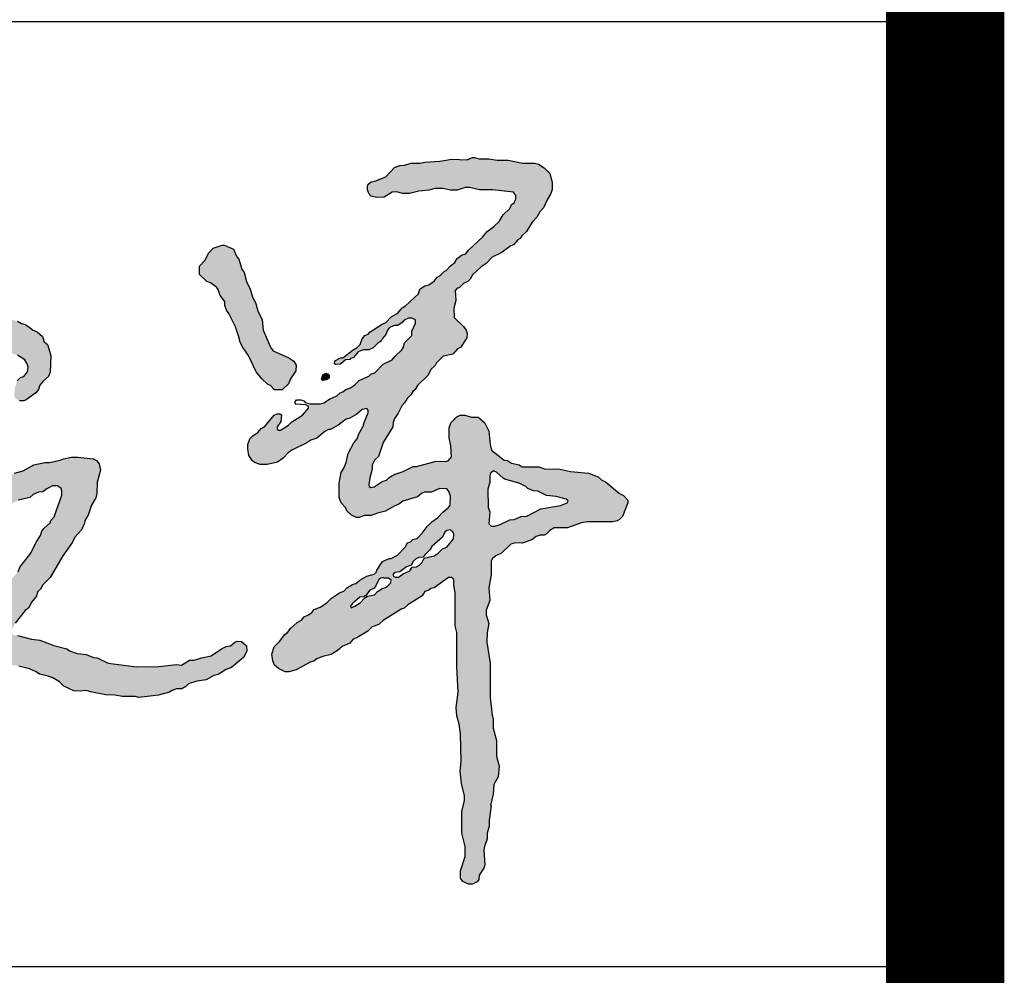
# Model space of a CAD drawing. Extents: x 427948 to 764348, y 274849 to 601549.
# Tile 115 of 212: x 678465 to 679298, y 464442 to 465251. Entities that reach past the tile are written whole.
import ezdxf

# ---------------------------------------------------------------- set-up
doc = ezdxf.new("R2010")
doc.units = 0
doc.header["$LTSCALE"] = 1000
doc.header["$MEASUREMENT"] = 0
doc.layers.get('0').update_dxf_attribs({"linetype": 'CONTINUOUS'})
doc.layers.add('PUB_TITLE', color=4, linetype='CONTINUOUS')

# ---------------------------------------------------------------- blocks, each defined once
blk = doc.blocks.new('谭文军')
at = {"linetype": 'Continuous'}
h = blk.add_hatch(color=256, dxfattribs=at)
h.paths.add_polyline_path([(2707.3, 2346), (2707.3, 2339), (2699.3, 2322), (2699.3, 2313), (2684.3, 2298), (2680.9, 2285.4), (2664.3, 2270), (2658.3, 2262), (2639.3, 2253), (2622.3, 2235), (2613.3, 2232), (2609.3, 2228), (2589.3, 2219), (2580.3, 2210), (2569.3, 2203), (2561.3, 2200), (2555.3, 2195), (2549.3, 2193), (2542.3, 2187), (2527.3, 2180), (2512.3, 2170), (2483.3, 2170), (2483.3, 2161), (2470.3, 2146), (2448.3, 2132), (2441.3, 2125), (2421.2, 2113.1), (2415.2, 2119.1), (2425.3, 2133), (2426.3, 2147), (2423.3, 2149), (2417.3, 2149), (2411.3, 2146), (2391.3, 2122), (2384.3, 2118), (2377.3, 2110), (2366.3, 2103), (2360.3, 2097), (2356.3, 2085), (2356.3, 2076), (2358.3, 2062), (2365.3, 2051), (2370.3, 2047), (2382.3, 2043), (2396.3, 2043), (2418.3, 2048), (2430.3, 2056), (2443.8, 2070.8), (2479.3, 2088), (2488.3, 2094), (2500.3, 2098), (2517.3, 2112), (2525.3, 2116), (2529.3, 2116), (2545.3, 2125), (2562.3, 2138), (2569.3, 2140), (2584.3, 2148), (2595.3, 2158), (2608.3, 2160.6), (2608.3, 2151), (2599.3, 2131), (2597.3, 2123), (2588.3, 2107), (2585.3, 2097), (2578.3, 2088), (2566.3, 2066), (2562.3, 2047), (2557.3, 2035), (2551.3, 2026), (2547.3, 2004), (2547.3, 1974), (2551.3, 1963), (2560.3, 1953), (2563.3, 1946), (2573.3, 1937), (2583.3, 1932), (2589.3, 1932), (2599.3, 1936), (2614.3, 1936), (2627.3, 1941), (2644.3, 1945), (2662.3, 1956), (2672.3, 1960), (2680.3, 1966), (2711.3, 1975), (2722.8, 1985), (2740.3, 1985), (2757.3, 1993), (2774.9, 1991.8), (2780.3, 1977), (2779.2, 1955.4), (2764.3, 1943), (2753.3, 1931), (2741.3, 1923), (2731.3, 1913), (2721.3, 1899), (2710.3, 1888), (2701.3, 1886), (2696.3, 1881), (2690.3, 1879), (2685.3, 1870), (2669.3, 1853), (2656.3, 1846), (2652.3, 1846), (2638.3, 1840), (2626.3, 1822), (2624.4, 1814.1), (2605.3, 1809), (2590.3, 1801), (2582.3, 1794), (2575.3, 1792), (2563.3, 1785), (2557.3, 1778), (2548.3, 1774), (2531.3, 1763), (2521.3, 1753), (2507.3, 1744), (2495.3, 1739), (2487.8, 1730), (2474.3, 1724), (2468.3, 1717), (2459.3, 1712), (2446.3, 1700), (2439.3, 1691), (2433.3, 1687), (2422.3, 1672), (2411.3, 1661), (2406.3, 1646), (2408.3, 1632), (2412.3, 1623), (2420.3, 1616), (2434.3, 1609), (2442.3, 1609), (2457.3, 1613), (2486.3, 1629), (2494.3, 1631), (2500.3, 1636), (2513.3, 1641), (2530.3, 1645), (2543.3, 1653), (2553.3, 1662), (2569.3, 1669), (2576.3, 1677), (2584.3, 1680), (2607.3, 1694), (2616.3, 1703), (2630.3, 1708), (2639.3, 1716), (2678.3, 1741), (2683.3, 1742), (2691.3, 1749), (2721.3, 1768), (2726.3, 1777), (2735.3, 1780), (2739.3, 1783), (2746.3, 1785), (2779.5, 1808.2), (2787.3, 1802), (2787.3, 1790), (2790.3, 1774), (2790.3, 1705), (2793.3, 1691), (2793.3, 1620), (2796.3, 1566), (2792.3, 1534), (2793.3, 1517), (2798.3, 1499), (2801.3, 1479), (2802.3, 1421), (2800.3, 1401), (2803.3, 1375), (2810.5, 1344), (2804.3, 1317), (2804.3, 1271), (2811.3, 1243), (2811.3, 1222), (2801.3, 1192), (2801.3, 1177), (2806.3, 1170), (2818.3, 1164), (2826.3, 1164), (2836.3, 1169), (2839.3, 1174), (2840.3, 1183), (2850.3, 1198), (2852.3, 1205), (2850.1, 1239.7), (2857.3, 1259), (2857.3, 1271), (2861.3, 1286), (2861.3, 1298), (2865.3, 1328), (2864.3, 1329), (2869.3, 1353), (2871.3, 1373), (2880.3, 1389), (2882.3, 1411), (2876.3, 1432), (2876.3, 1465), (2869.3, 1491), (2869.3, 1511), (2867.3, 1518), (2863.3, 1555), (2863.3, 1627), (2856.3, 1671), (2857.3, 1691), (2860.3, 1710), (2853.8, 1733.6), (2862.3, 1758), (2860.3, 1785), (2865.3, 1812), (2865.3, 1843.4), (2875.3, 1852), (2887.3, 1857), (2906.3, 1876), (2916.3, 1879), (2930.3, 1878), (2950.3, 1885), (2963.2, 1895), (2976.3, 1895), (2980.3, 1897), (2988.3, 1905), (2997.3, 1910), (3025.3, 1910), (3054.3, 1921), (3067.3, 1923), (3120.3, 1923), (3129.3, 1925), (3134.3, 1928), (3140.3, 1934), (3151.3, 1963), (3151.3, 1968), (3142.3, 1978), (3134.3, 1982), (3104.3, 2007), (3097.3, 2010), (3089.3, 2017), (3069.3, 2025), (3031.3, 2028), (3006.3, 2034), (2979.3, 2033), (2965.3, 2038), (2930.3, 2038), (2924.3, 2042), (2908.3, 2046), (2899.3, 2051), (2892.3, 2052), (2866.3, 2073), (2863.3, 2085), (2860.3, 2113), (2851.3, 2131), (2838.3, 2142), (2824.3, 2142), (2810.3, 2146), (2800.3, 2146), (2793.3, 2143), (2781.3, 2130), (2777.3, 2120), (2777.3, 2099), (2781.3, 2082), (2782.3, 2059), (2774.7, 2048.8), (2750.3, 2050), (2709.3, 2039), (2702.3, 2039), (2681.3, 2028), (2662.3, 2022), (2652.3, 2016), (2646.3, 2010), (2637.3, 2007), (2616, 1993.2), (2609.1, 1997.9), (2611.3, 2015), (2616.3, 2033), (2616.3, 2042), (2622.3, 2053), (2629.3, 2060), (2639.3, 2089), (2659.3, 2122), (2660.8, 2135.4), (2670.3, 2149), (2678.3, 2166), (2684.3, 2172), (2689.3, 2181), (2697.3, 2189), (2701.3, 2196), (2706.3, 2200), (2711.3, 2208), (2733.3, 2230), (2739.3, 2242), (2748.3, 2250), (2751.3, 2256), (2765.3, 2270), (2785.3, 2274), (2795.3, 2285), (2801.3, 2288), (2814.3, 2308), (2815.3, 2318), (2813.3, 2324), (2807.3, 2332), (2788.3, 2351), (2787.3, 2370), (2791.3, 2386), (2790.1, 2411), (2798.3, 2413), (2807.3, 2422), (2816.3, 2426), (2821.3, 2431), (2826.3, 2440), (2844.3, 2457), (2855.3, 2464), (2867.3, 2477), (2886.3, 2486), (2906.3, 2501), (2912.3, 2503), (2921.3, 2513), (2926.3, 2516), (2929.3, 2522), (2939.3, 2531), (2951.3, 2550), (2961.3, 2561), (2967.3, 2572), (2975.3, 2580), (2982.3, 2597), (2990.3, 2610), (2993.3, 2619), (2993.3, 2634), (2988.3, 2652), (2976.3, 2664), (2964.3, 2672), (2956.3, 2674), (2931.3, 2674), (2901.3, 2680), (2878.3, 2680), (2860.3, 2683), (2840.3, 2683), (2830.3, 2686), (2826.3, 2686), (2815.3, 2681), (2783.3, 2682), (2758.3, 2678), (2726.3, 2676), (2716.3, 2674), (2698.3, 2674), (2684.3, 2670), (2674.3, 2669), (2663.3, 2665), (2645.3, 2645), (2622.3, 2636), (2614.3, 2635), (2608.3, 2630), (2606.3, 2626), (2606.3, 2618), (2610.3, 2609), (2614.3, 2605), (2625.3, 2602), (2641.3, 2603), (2662.5, 2615.5), (2680.3, 2610), (2694.3, 2610), (2714.3, 2615), (2735.3, 2617), (2748.3, 2621), (2764.3, 2621), (2780.3, 2617), (2794.3, 2617), (2815, 2624.3), (2841.3, 2618), (2868.3, 2618), (2917.3, 2612.4), (2917.3, 2594.2), (2908.3, 2587), (2904.3, 2579), (2890.3, 2566), (2882.3, 2552), (2871.3, 2541), (2857.3, 2531), (2847.3, 2519), (2818.3, 2492), (2812.3, 2484), (2803.3, 2481), (2794.3, 2474), (2789.3, 2466), (2780.3, 2459), (2771.3, 2449), (2767.3, 2447), (2758.3, 2438), (2752.3, 2435), (2746.3, 2427), (2735.3, 2419), (2726.3, 2417), (2716.3, 2410), (2713.3, 2400), (2686.3, 2375), (2679.3, 2371), (2670.3, 2360), (2656.3, 2352), (2645.3, 2340), (2637.3, 2337), (2612.3, 2321), (2608.3, 2316), (2601.3, 2313), (2595.3, 2306), (2590.2, 2290.7), (2576.3, 2283), (2555.3, 2266), (2550.3, 2266), (2538.3, 2260), (2537.3, 2254), (2540.3, 2252), (2550.3, 2253), (2560.3, 2262), (2569.3, 2263), (2571.3, 2265), (2576.3, 2266), (2587.3, 2279), (2597.3, 2283), (2609.3, 2283), (2618.3, 2287), (2628.3, 2297), (2635.3, 2301), (2638.3, 2307), (2645.3, 2315), (2649.5, 2327.6), (2662.3, 2334), (2670.3, 2334), (2679.3, 2340), (2686.5, 2349), (2699.3, 2349)])
h.paths.add_polyline_path([(2890.3, 2014), (2894.3, 2012), (2925.3, 2003), (2938.3, 1997), (2942.3, 1993), (2954.3, 1988), (2963.3, 1987), (2981.3, 1978), (3001.3, 1976), (3027.1, 1968.6), (3024.3, 1963), (3010.3, 1957), (2969.3, 1950), (2940.3, 1935), (2928.3, 1934), (2913.3, 1928), (2904.3, 1927), (2884.3, 1917), (2873.3, 1914), (2859.9, 1914), (2862.3, 1944), (2859.3, 1953), (2858.3, 1991), (2862.3, 2006), (2862.3, 2023.4), (2871, 2030.3), (2873.3, 2028), (2876.3, 2027)], flags=16)
h.paths.add_polyline_path([(2786.3, 1887), (2772.3, 1870), (2763.3, 1866), (2750.3, 1852.9), (2725.3, 1847), (2718.7, 1833.7), (2709.3, 1829), (2700.3, 1828), (2695.3, 1820), (2681.3, 1814), (2669.2, 1805.5), (2657.5, 1810.1), (2664.3, 1817), (2674.3, 1818), (2688.3, 1829), (2698.3, 1832), (2704.2, 1843.6), (2714.3, 1848), (2723.3, 1849), (2726.3, 1854), (2737.3, 1864), (2741.3, 1871), (2763.3, 1891), (2770.2, 1904.7), (2783.6, 1906.4), (2787.3, 1897)], flags=16)
h.paths.add_polyline_path([(2650.3, 1805), (2659.3, 1799), (2646.3, 1786), (2637.3, 1783), (2627.3, 1777), (2621.3, 1770), (2606.3, 1767), (2601.3, 1764), (2591.3, 1753), (2580.3, 1746), (2568.7, 1741.6), (2574.3, 1751), (2590.3, 1765), (2599.3, 1766), (2600.3, 1768), (2602.3, 1768), (2611.3, 1780), (2620.3, 1784), (2624.3, 1789), (2631.5, 1804.4), (2639.3, 1806), (2640.3, 1805)], flags=16)
for points in [[(2377.3, 2365), (2372.3, 2382), (2366.3, 2392), (2361.3, 2410), (2353.3, 2426), (2348.3, 2445), (2343.3, 2452), (2337.3, 2473), (2333.3, 2478), (2326.3, 2494), (2307.3, 2502), (2302.3, 2502), (2283.3, 2496), (2274.3, 2486), (2266.3, 2470), (2255.3, 2458), (2255.3, 2441), (2270.3, 2426), (2278.3, 2423), (2293.4, 2411.7), (2298.3, 2397), (2308.3, 2384), (2308.3, 2376), (2311.3, 2366), (2316.3, 2359), (2330.3, 2331), (2338.3, 2308), (2339.3, 2301), (2344.3, 2290), (2357.3, 2271), (2373.3, 2237), (2385.3, 2222), (2397.3, 2211), (2403.3, 2208), (2412.3, 2199), (2428.3, 2199), (2441.3, 2212), (2445.3, 2222), (2456.3, 2239), (2457.3, 2251), (2452.3, 2259), (2442.3, 2266), (2406.3, 2282.4), (2388.3, 2324), (2386.3, 2346)], [(1874.1, 2272), (1889.1, 2262), (1896.5, 2250.3), (1895.1, 2237), (1887.1, 2227), (1880.1, 2225), (1873.1, 2218), (1869.1, 2205), (1867.1, 2186), (1869.1, 2182), (1878.1, 2176), (1887.1, 2176), (1892.1, 2178), (1912.1, 2193), (1918.1, 2200), (1921.1, 2209), (1927.1, 2217), (1939.1, 2227), (1942.1, 2236), (1944.1, 2271), (1937.1, 2294), (1930.1, 2300), (1926.1, 2311), (1915.1, 2321), (1905.1, 2325), (1900.1, 2330), (1890.1, 2336), (1882.1, 2338), (1874.1, 2343), (1863.1, 2346), (1848.1, 2347), (1845.1, 2347), (1833.1, 2345), (1815.1, 2345), (1790.1, 2340), (1780.1, 2335), (1770.1, 2321), (1760.1, 2302), (1758.1, 2291), (1760.1, 2286), (1767.1, 2278), (1781.1, 2273), (1814.1, 2274), (1831.1, 2280), (1841.1, 2281)], [(2526.3, 2229), (2524.3, 2232), (2519.3, 2234), (2513.3, 2231), (2510.3, 2222), (2513.3, 2219), (2520.3, 2220), (2526.3, 2224)]]:
    blk.add_hatch(color=256, dxfattribs=at).paths.add_polyline_path(points)
h = blk.add_hatch(color=256, dxfattribs=at)
h.paths.add_polyline_path([(1886.1, 2030), (1868.1, 2025), (1860.1, 2021), (1842.1, 2017), (1826.1, 2007), (1803.1, 2000), (1799.1, 1996), (1790.1, 1992), (1774.1, 1981), (1766.1, 1979), (1757.1, 1974), (1748.1, 1967), (1739.1, 1963), (1737.1, 1960), (1723.1, 1954), (1713.1, 1953), (1699.1, 1942), (1685.1, 1936), (1679.1, 1936), (1652.1, 1928), (1641.1, 1928), (1628.1, 1933), (1616.1, 1944), (1606.1, 1945), (1599.1, 1942), (1588.1, 1929), (1587.1, 1922), (1590.1, 1906), (1590.1, 1895), (1597.1, 1881), (1605.1, 1873), (1612.1, 1870), (1629.1, 1870), (1641.1, 1873), (1670.1, 1873), (1690.1, 1881), (1711.1, 1885), (1729.1, 1894), (1734.1, 1895), (1753.1, 1906), (1760.1, 1908), (1787.1, 1923), (1791.1, 1927), (1814.1, 1936), (1830.1, 1947), (1838.1, 1950), (1844.1, 1955), (1860.1, 1960), (1875.1, 1968), (1900.1, 1974), (1907.1, 1980), (1918.1, 1985), (1927.1, 1986), (1935.1, 1992), (1947.1, 1998), (1963.1, 1998), (1968.8, 1983.8), (1951.1, 1933), (1944.1, 1926), (1942.1, 1921), (1929.1, 1909), (1925.1, 1903), (1922.1, 1894), (1913.1, 1880), (1902.1, 1857), (1879.1, 1828), (1875.1, 1818), (1861.1, 1803), (1854.1, 1787.4), (1842.1, 1777), (1839.1, 1769), (1832.1, 1762), (1827.1, 1753), (1824.1, 1743), (1795.4, 1710), (1781.1, 1710), (1766.1, 1725), (1760.1, 1728), (1739.1, 1732), (1728.1, 1737), (1691.1, 1742), (1678.1, 1747), (1670.1, 1752), (1665.1, 1752), (1643.1, 1764), (1632.1, 1764), (1616.1, 1758), (1602.1, 1746), (1595.1, 1730), (1588.1, 1722), (1583.1, 1712), (1581.1, 1704), (1582.1, 1692), (1576.1, 1678), (1576.1, 1671), (1581.2, 1653.4), (1575.1, 1639), (1574.1, 1632), (1577.1, 1613), (1576.1, 1599), (1579.1, 1576), (1585.1, 1559), (1585.1, 1553), (1587.1, 1549), (1587.1, 1541), (1592.1, 1518), (1599.1, 1501), (1615.1, 1484), (1626.1, 1475), (1633.1, 1473), (1640.1, 1465), (1655.1, 1459), (1667.1, 1459), (1682.1, 1465), (1690.1, 1475), (1698.1, 1479), (1708.1, 1490), (1710.1, 1496), (1726.1, 1519), (1736.1, 1529), (1737.1, 1532), (1749.1, 1543), (1751.1, 1548), (1764.1, 1565), (1778.1, 1590), (1795.1, 1607), (1802.1, 1617), (1810.1, 1625), (1818.1, 1630), (1829.1, 1631), (1855.1, 1624), (1877.1, 1621), (1899.1, 1615), (1913.1, 1609), (1920.1, 1604), (1943, 1598.9), (1962.1, 1588), (1971.1, 1579), (1992.1, 1569), (2005.1, 1568), (2017.1, 1570), (2030.1, 1566), (2059.1, 1561), (2078.1, 1560), (2094.1, 1557), (2121.1, 1557), (2128.1, 1555), (2169.1, 1560), (2192.1, 1566), (2202.6, 1573), (2218.1, 1573), (2226.1, 1578), (2232.1, 1584), (2249.1, 1589), (2269.1, 1592), (2285.1, 1601), (2294.1, 1603), (2311.1, 1614), (2322.1, 1618), (2347.1, 1639), (2354.1, 1652), (2353.1, 1663), (2343.1, 1672), (2334.1, 1673), (2329.1, 1671), (2320.1, 1663), (2311.1, 1662), (2301.1, 1657), (2279.1, 1642), (2259.1, 1638), (2244.1, 1633), (2234.1, 1633), (2217.1, 1623), (2207.1, 1624), (2170.1, 1620), (2123.1, 1619), (2064.1, 1627), (2041.1, 1638), (2033.1, 1639), (2018.1, 1645), (1999.1, 1647), (1983.1, 1653), (1977.1, 1657), (1950.1, 1664), (1921.1, 1675), (1903.1, 1677), (1874.1, 1685), (1867.1, 1685), (1858.3, 1691.3), (1866.1, 1703), (1869.1, 1711), (1890.1, 1737), (1898.1, 1743), (1903.1, 1755), (1914.1, 1767), (1916.1, 1776), (1922.1, 1782), (1927.1, 1791), (1942.1, 1806), (1969.1, 1852), (1989.1, 1880), (1994.1, 1891), (2008.1, 1906), (2014.1, 1920), (2015.1, 1926), (2022.1, 1937), (2029.1, 1958), (2038.1, 1973), (2040.1, 1982), (2041.1, 2006), (2048.1, 2031), (2045.1, 2044), (2039.1, 2051), (2032.1, 2055), (2000.1, 2058), (1987.1, 2058), (1970.1, 2055), (1963.1, 2052), (1941.1, 2047), (1931.1, 2047), (1908.1, 2042)])
h.paths.add_polyline_path([(1749.1, 1664), (1758.5, 1657.3), (1754.3, 1646.9), (1743.1, 1637), (1732.1, 1617), (1716.1, 1601), (1712.1, 1593), (1703.1, 1587), (1698.1, 1570), (1688.1, 1562), (1685.1, 1554), (1668.1, 1533), (1666.1, 1528), (1654.9, 1518.1), (1630.1, 1544), (1621.1, 1558.1), (1621.1, 1575), (1613.1, 1592), (1613.1, 1600), (1607, 1614.7), (1611.1, 1627), (1611.1, 1637), (1609.1, 1642), (1598.1, 1655), (1600.1, 1662), (1599.1, 1677), (1605.1, 1690), (1606.1, 1700), (1614.1, 1711.1), (1619.1, 1706), (1629.1, 1698), (1636.1, 1695), (1656.1, 1692), (1675.1, 1683), (1699.1, 1676), (1712.1, 1675), (1725.1, 1668), (1737.1, 1664)], flags=16)
for points in [[(2826.3, 2686), (2830.3, 2686), (2840.3, 2683), (2860.3, 2683), (2878.3, 2680), (2901.3, 2680), (2931.3, 2674), (2956.3, 2674), (2964.3, 2672), (2976.3, 2664), (2988.3, 2652), (2993.3, 2634), (2993.3, 2619), (2990.3, 2610), (2982.3, 2597), (2975.3, 2580), (2967.3, 2572), (2961.3, 2561), (2951.3, 2550), (2939.3, 2531), (2929.3, 2522), (2926.3, 2516), (2921.3, 2513), (2912.3, 2503), (2906.3, 2501), (2886.3, 2486), (2867.3, 2477), (2855.3, 2464), (2844.3, 2457), (2826.3, 2440), (2821.3, 2431), (2816.3, 2426), (2807.3, 2422), (2798.3, 2413), (2794.3, 2412), (2790.3, 2407), (2791.3, 2386), (2787.3, 2370), (2788.3, 2351), (2807.3, 2332), (2813.3, 2324), (2815.3, 2318), (2814.3, 2308), (2801.3, 2288), (2795.3, 2285), (2785.3, 2274), (2765.3, 2270), (2751.3, 2256), (2748.3, 2250), (2739.3, 2242), (2733.3, 2230), (2711.3, 2208), (2706.3, 2200), (2701.3, 2196), (2697.3, 2189), (2689.3, 2181), (2684.3, 2172), (2678.3, 2166), (2670.3, 2149), (2663.3, 2139), (2660.3, 2131), (2659.3, 2122), (2639.3, 2089), (2629.3, 2060), (2622.3, 2053), (2616.3, 2042), (2616.3, 2033), (2611.3, 2015), (2609.3, 2000), (2610.3, 1997), (2613.3, 1995), (2620.3, 1996), (2637.3, 2007), (2646.3, 2010), (2652.3, 2016), (2662.3, 2022), (2681.3, 2028), (2702.3, 2039), (2709.3, 2039), (2750.3, 2050), (2771.3, 2049), (2776.3, 2051), (2782.3, 2059), (2781.3, 2082), (2777.3, 2099), (2777.3, 2120), (2781.3, 2130), (2793.3, 2143), (2800.3, 2146), (2810.3, 2146), (2824.3, 2142), (2838.3, 2142), (2851.3, 2131), (2860.3, 2113), (2863.3, 2085), (2866.3, 2073), (2892.3, 2052), (2899.3, 2051), (2908.3, 2046), (2924.3, 2042), (2930.3, 2038), (2965.3, 2038), (2979.3, 2033), (3006.3, 2034), (3031.3, 2028), (3069.3, 2025), (3089.3, 2017), (3097.3, 2010), (3104.3, 2007), (3134.3, 1982), (3142.3, 1978), (3151.3, 1968), (3151.3, 1963), (3140.3, 1934), (3134.3, 1928), (3129.3, 1925), (3120.3, 1923), (3067.3, 1923), (3054.3, 1921), (3025.3, 1910), (2997.3, 1910), (2988.3, 1905), (2980.3, 1897), (2976.3, 1895), (2968.3, 1895), (2959.3, 1892), (2950.3, 1885), (2930.3, 1878), (2916.3, 1879), (2906.3, 1876), (2887.3, 1857), (2875.3, 1852), (2868.3, 1846), (2865.3, 1841), (2865.3, 1812), (2860.3, 1785), (2862.3, 1758), (2855.3, 1738), (2855.3, 1728), (2860.3, 1710), (2857.3, 1691), (2856.3, 1671), (2863.3, 1627), (2863.3, 1555), (2867.3, 1518), (2869.3, 1511), (2869.3, 1491), (2876.3, 1465), (2876.3, 1432), (2882.3, 1411), (2880.3, 1389), (2871.3, 1373), (2869.3, 1353), (2864.3, 1329), (2865.3, 1328), (2861.3, 1298), (2861.3, 1286), (2857.3, 1271), (2857.3, 1259), (2851.3, 1243), (2850.3, 1236), (2852.3, 1205), (2850.3, 1198), (2840.3, 1183), (2839.3, 1174), (2836.3, 1169), (2826.3, 1164), (2818.3, 1164), (2806.3, 1170), (2801.3, 1177), (2801.3, 1192), (2811.3, 1222), (2811.3, 1243), (2804.3, 1271), (2804.3, 1317), (2809.3, 1339), (2809.3, 1349), (2803.3, 1375), (2800.3, 1401), (2802.3, 1421), (2801.3, 1479), (2798.3, 1499), (2793.3, 1517), (2792.3, 1534), (2796.3, 1566), (2793.3, 1620), (2793.3, 1691), (2790.3, 1705), (2790.3, 1774), (2787.3, 1790), (2787.3, 1802), (2782.3, 1806), (2776.3, 1806), (2746.3, 1785), (2739.3, 1783), (2735.3, 1780), (2726.3, 1777), (2721.3, 1768), (2691.3, 1749), (2683.3, 1742), (2678.3, 1741), (2639.3, 1716), (2630.3, 1708), (2616.3, 1703), (2607.3, 1694), (2584.3, 1680), (2576.3, 1677), (2569.3, 1669), (2553.3, 1662), (2543.3, 1653), (2530.3, 1645), (2513.3, 1641), (2500.3, 1636), (2494.3, 1631), (2486.3, 1629), (2457.3, 1613), (2442.3, 1609), (2434.3, 1609), (2420.3, 1616), (2412.3, 1623), (2408.3, 1632), (2406.3, 1646), (2411.3, 1661), (2422.3, 1672), (2433.3, 1687), (2439.3, 1691), (2446.3, 1700), (2459.3, 1712), (2468.3, 1717), (2474.3, 1724), (2483.3, 1728), (2490.3, 1733), (2495.3, 1739), (2507.3, 1744), (2521.3, 1753), (2531.3, 1763), (2548.3, 1774), (2557.3, 1778), (2563.3, 1785), (2575.3, 1792), (2582.3, 1794), (2590.3, 1801), (2605.3, 1809), (2620.3, 1813), (2625.3, 1818), (2626.3, 1822), (2638.3, 1840), (2652.3, 1846), (2656.3, 1846), (2669.3, 1853), (2685.3, 1870), (2690.3, 1879), (2696.3, 1881), (2701.3, 1886), (2710.3, 1888), (2721.3, 1899), (2731.3, 1913), (2741.3, 1923), (2753.3, 1931), (2764.3, 1943), (2776.3, 1953), (2779.3, 1958), (2780.3, 1977), (2776.3, 1988), (2772.3, 1992), (2757.3, 1993), (2740.3, 1985), (2725.3, 1985), (2719.3, 1982), (2711.3, 1975), (2680.3, 1966), (2672.3, 1960), (2662.3, 1956), (2644.3, 1945), (2627.3, 1941), (2614.3, 1936), (2599.3, 1936), (2589.3, 1932), (2583.3, 1932), (2573.3, 1937), (2563.3, 1946), (2560.3, 1953), (2551.3, 1963), (2547.3, 1974), (2547.3, 2004), (2551.3, 2026), (2557.3, 2035), (2562.3, 2047), (2566.3, 2066), (2578.3, 2088), (2585.3, 2097), (2588.3, 2107), (2597.3, 2123), (2599.3, 2131), (2608.3, 2151), (2608.3, 2157), (2605.3, 2160), (2595.3, 2158), (2584.3, 2148), (2569.3, 2140), (2562.3, 2138), (2545.3, 2125), (2529.3, 2116), (2525.3, 2116), (2517.3, 2112), (2500.3, 2098), (2488.3, 2094), (2479.3, 2088), (2448.3, 2073), (2440.3, 2067), (2430.3, 2056), (2418.3, 2048), (2396.3, 2043), (2382.3, 2043), (2370.3, 2047), (2365.3, 2051), (2358.3, 2062), (2356.3, 2076), (2356.3, 2085), (2360.3, 2097), (2366.3, 2103), (2377.3, 2110), (2384.3, 2118), (2391.3, 2122), (2411.3, 2146), (2417.3, 2149), (2423.3, 2149), (2426.3, 2147), (2425.3, 2133), (2417.3, 2122), (2417.3, 2117), (2419.3, 2115), (2424.3, 2115), (2441.3, 2125), (2448.3, 2132), (2470.3, 2146), (2483.3, 2161), (2483.3, 2165), (2477.3, 2168), (2456.3, 2169), (2454.3, 2173), (2458.3, 2178), (2467.3, 2178), (2473.3, 2176), (2476.3, 2173), (2486.3, 2170), (2508.3, 2170), (2515.3, 2172), (2527.3, 2180), (2542.3, 2187), (2549.3, 2193), (2555.3, 2195), (2561.3, 2200), (2569.3, 2203), (2580.3, 2210), (2589.3, 2219), (2609.3, 2228), (2613.3, 2232), (2622.3, 2235), (2639.3, 2253), (2658.3, 2262), (2664.3, 2270), (2678.3, 2283), (2681.3, 2287), (2684.3, 2298), (2699.3, 2313), (2699.3, 2322), (2707.3, 2339), (2707.3, 2346), (2699.3, 2349), (2692.3, 2349), (2683.3, 2345), (2679.3, 2340), (2670.3, 2334), (2662.3, 2334), (2652.3, 2329), (2648.3, 2324), (2645.3, 2315), (2638.3, 2307), (2635.3, 2301), (2628.3, 2297), (2618.3, 2287), (2609.3, 2283), (2597.3, 2283), (2587.3, 2279), (2576.3, 2266), (2571.3, 2265), (2569.3, 2263), (2560.3, 2262), (2550.3, 2253), (2540.3, 2252), (2537.3, 2254), (2538.3, 2260), (2550.3, 2266), (2555.3, 2266), (2576.3, 2283), (2585.3, 2288), (2591.3, 2294), (2595.3, 2306), (2601.3, 2313), (2608.3, 2316), (2612.3, 2321), (2637.3, 2337), (2645.3, 2340), (2656.3, 2352), (2670.3, 2360), (2679.3, 2371), (2686.3, 2375), (2713.3, 2400), (2716.3, 2410), (2726.3, 2417), (2735.3, 2419), (2746.3, 2427), (2752.3, 2435), (2758.3, 2438), (2767.3, 2447), (2771.3, 2449), (2780.3, 2459), (2789.3, 2466), (2794.3, 2474), (2803.3, 2481), (2812.3, 2484), (2818.3, 2492), (2847.3, 2519), (2857.3, 2531), (2871.3, 2541), (2882.3, 2552), (2890.3, 2566), (2904.3, 2579), (2908.3, 2587), (2913.3, 2591), (2917.3, 2599), (2917.3, 2607), (2912.3, 2613), (2868.3, 2618), (2841.3, 2618), (2820.3, 2623), (2811.3, 2623), (2794.3, 2617), (2780.3, 2617), (2764.3, 2621), (2748.3, 2621), (2735.3, 2617), (2714.3, 2615), (2694.3, 2610), (2680.3, 2610), (2667.3, 2614), (2658.3, 2613), (2641.3, 2603), (2625.3, 2602), (2614.3, 2605), (2610.3, 2609), (2606.3, 2618), (2606.3, 2626), (2608.3, 2630), (2614.3, 2635), (2622.3, 2636), (2645.3, 2645), (2663.3, 2665), (2674.3, 2669), (2684.3, 2670), (2698.3, 2674), (2716.3, 2674), (2726.3, 2676), (2758.3, 2678), (2783.3, 2682), (2815.3, 2681), (2826.3, 2686)], [(2302.3, 2502), (2307.3, 2502), (2326.3, 2494), (2333.3, 2478), (2337.3, 2473), (2343.3, 2452), (2348.3, 2445), (2353.3, 2426), (2361.3, 2410), (2366.3, 2392), (2372.3, 2382), (2377.3, 2365), (2386.3, 2346), (2388.3, 2324), (2404.3, 2287), (2409.3, 2281), (2442.3, 2266), (2452.3, 2259), (2457.3, 2251), (2456.3, 2239), (2445.3, 2222), (2441.3, 2212), (2428.3, 2199), (2412.3, 2199), (2403.3, 2208), (2397.3, 2211), (2385.3, 2222), (2373.3, 2237), (2357.3, 2271), (2344.3, 2290), (2339.3, 2301), (2338.3, 2308), (2330.3, 2331), (2316.3, 2359), (2311.3, 2366), (2308.3, 2376), (2308.3, 2384), (2298.3, 2397), (2294.3, 2409), (2290.3, 2414), (2278.3, 2423), (2270.3, 2426), (2255.3, 2441), (2255.3, 2458), (2266.3, 2470), (2274.3, 2486), (2283.3, 2496), (2302.3, 2502)], [(1874.1, 2343), (1882.1, 2338), (1890.1, 2336), (1900.1, 2330), (1905.1, 2325), (1915.1, 2321), (1926.1, 2311), (1930.1, 2300), (1937.1, 2294), (1944.1, 2271), (1942.1, 2236), (1939.1, 2227), (1927.1, 2217), (1921.1, 2209), (1918.1, 2200), (1912.1, 2193), (1892.1, 2178), (1887.1, 2176), (1878.1, 2176)], [(1873.1, 2218), (1880.1, 2225), (1887.1, 2227), (1895.1, 2237), (1896.1, 2247), (1894.1, 2254), (1889.1, 2262), (1874.1, 2272)], [(2519.3, 2234), (2524.3, 2232), (2526.3, 2229), (2526.3, 2224), (2520.3, 2220), (2513.3, 2219), (2510.3, 2222), (2513.3, 2231), (2519.3, 2234)], [(1987.1, 2058), (2000.1, 2058), (2032.1, 2055), (2039.1, 2051), (2045.1, 2044), (2048.1, 2031), (2041.1, 2006), (2040.1, 1982), (2038.1, 1973), (2029.1, 1958), (2022.1, 1937), (2015.1, 1926), (2014.1, 1920), (2008.1, 1906), (1994.1, 1891), (1989.1, 1880), (1969.1, 1852), (1942.1, 1806), (1927.1, 1791), (1922.1, 1782), (1916.1, 1776), (1914.1, 1767), (1903.1, 1755), (1898.1, 1743), (1890.1, 1737), (1869.1, 1711)], [(1874.1, 1685), (1903.1, 1677), (1921.1, 1675), (1950.1, 1664), (1977.1, 1657), (1983.1, 1653), (1999.1, 1647), (2018.1, 1645), (2033.1, 1639), (2041.1, 1638), (2064.1, 1627), (2123.1, 1619), (2170.1, 1620), (2207.1, 1624), (2217.1, 1623), (2234.1, 1633), (2244.1, 1633), (2259.1, 1638), (2279.1, 1642), (2301.1, 1657), (2311.1, 1662), (2320.1, 1663), (2329.1, 1671), (2334.1, 1673), (2343.1, 1672), (2353.1, 1663), (2354.1, 1652), (2347.1, 1639), (2322.1, 1618), (2311.1, 1614), (2294.1, 1603), (2285.1, 1601), (2269.1, 1592), (2249.1, 1589), (2232.1, 1584), (2226.1, 1578), (2218.1, 1573), (2207.1, 1573), (2198.1, 1570), (2192.1, 1566), (2169.1, 1560), (2128.1, 1555), (2121.1, 1557), (2094.1, 1557), (2078.1, 1560), (2059.1, 1561), (2030.1, 1566), (2017.1, 1570), (2005.1, 1568), (1992.1, 1569), (1971.1, 1579), (1962.1, 1588), (1948.1, 1596), (1938.1, 1600), (1920.1, 1604), (1913.1, 1609), (1899.1, 1615), (1877.1, 1621)], [(1875.1, 1818), (1879.1, 1828), (1902.1, 1857), (1913.1, 1880), (1922.1, 1894), (1925.1, 1903), (1929.1, 1909), (1942.1, 1921), (1944.1, 1926), (1951.1, 1933), (1967.1, 1979), (1967.1, 1988), (1965.1, 1993), (1958.1, 1998), (1947.1, 1998), (1935.1, 1992), (1927.1, 1986), (1918.1, 1985), (1907.1, 1980), (1900.1, 1974), (1875.1, 1968)], [(1868.1, 2025), (1886.1, 2030), (1908.1, 2042), (1931.1, 2047), (1941.1, 2047), (1963.1, 2052), (1970.1, 2055), (1987.1, 2058)], [(2873.3, 2028), (2872.3, 2029), (2869.3, 2029), (2864.3, 2025), (2862.3, 2019), (2862.3, 2006), (2858.3, 1991), (2859.3, 1953), (2862.3, 1944), (2860.3, 1919), (2865.3, 1914), (2873.3, 1914), (2884.3, 1917), (2904.3, 1927), (2913.3, 1928), (2928.3, 1934), (2940.3, 1935), (2969.3, 1950), (3010.3, 1957), (3024.3, 1963), (3026.3, 1967), (3022.3, 1970), (3001.3, 1976), (2981.3, 1978), (2963.3, 1987), (2954.3, 1988), (2942.3, 1993), (2938.3, 1997), (2925.3, 2003), (2894.3, 2012), (2890.3, 2014), (2876.3, 2027), (2873.3, 2028)], [(2781.3, 1905), (2780.3, 1906), (2772.3, 1905), (2768.3, 1901), (2763.3, 1891), (2741.3, 1871), (2737.3, 1864), (2726.3, 1854), (2723.3, 1849), (2714.3, 1848), (2707.3, 1845), (2702.3, 1840), (2698.3, 1832), (2688.3, 1829), (2674.3, 1818), (2664.3, 1817), (2660.3, 1813), (2660.3, 1809), (2665.3, 1807), (2671.3, 1807), (2681.3, 1814), (2695.3, 1820), (2700.3, 1828), (2709.3, 1829), (2715.3, 1832), (2720.3, 1837), (2725.3, 1847), (2746.3, 1852), (2754.3, 1857), (2763.3, 1866), (2772.3, 1870), (2786.3, 1887), (2787.3, 1897), (2785.3, 1902), (2781.3, 1905)], [(2640.3, 1805), (2639.3, 1806), (2634.3, 1805), (2630.3, 1802), (2624.3, 1789), (2620.3, 1784), (2611.3, 1780), (2602.3, 1768), (2600.3, 1768), (2599.3, 1766), (2590.3, 1765), (2574.3, 1751), (2571.3, 1746), (2572.3, 1743), (2580.3, 1746), (2591.3, 1753), (2601.3, 1764), (2606.3, 1767), (2621.3, 1770), (2627.3, 1777), (2637.3, 1783), (2646.3, 1786), (2655.3, 1795), (2656.3, 1801), (2650.3, 1805), (2640.3, 1805)]]:
    blk.add_lwpolyline(points, dxfattribs=at)
blk = doc.blocks.new('24')
at = {"color": 4}
blk.add_line((-1110888.91, 145318.87), (-1110888.91, 202718.87), dxfattribs=at)
at = {"layer": 'PUB_TITLE'}
for p, q in [((-1110888.91, 145318.87), (-1110888.91, 202718.87)), ((-1116488.91, 156518.87), (-1110888.91, 156518.87)), ((-1116488.91, 155718.87), (-1110888.91, 155718.87))]:
    blk.add_line(p, q, dxfattribs=at)
at = {"layer": 'PUB_TITLE', "linetype": 'Continuous', "const_width": 100}
blk.add_lwpolyline([(-1191488.91, 145318.87), (-1110888.91, 145318.87), (-1110888.91, 202718.87), (-1191488.91, 202718.87)], close=True, dxfattribs=at)
at = {"layer": 'PUB_TITLE', "linetype": 'Continuous', "const_width": 80}
blk.add_lwpolyline([(-1110888.91, 145318.87), (-1110888.91, 202718.87)], dxfattribs=at)
at = {"linetype": 'Continuous', "xscale": 0.4043519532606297, "yscale": 0.4043519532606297, "zscale": 0.4043519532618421}
blk.add_blockref('谭文军', (-1112431.83, 155317.9), dxfattribs=at)

msp = doc.modelspace()

# ---------------------------------------------------------------- block references
msp.add_blockref('24', (1790136.93, 308730.48))

doc.saveas('drawing.dxf')
